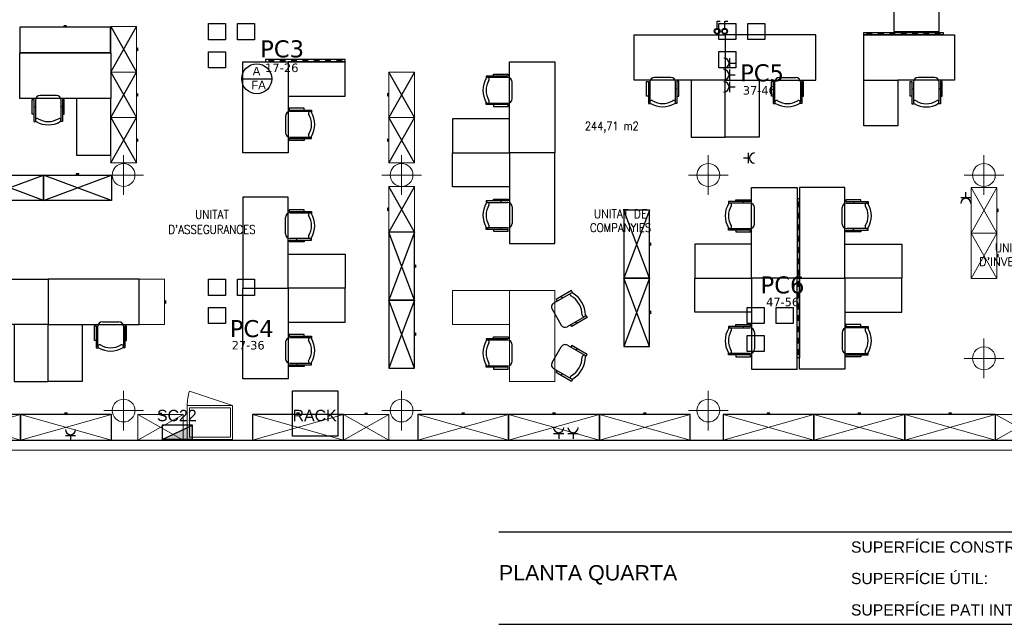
# Model space of a CAD drawing. Header units: metres. Extents: x -1 to 438, y -6 to 39.
# Tile 3 of 6: x 404 to 421, y 10 to 21. Entities that reach past the tile are written whole.
import ezdxf

# ---------------------------------------------------------------- set-up
doc = ezdxf.new("R2010")
doc.units = ezdxf.units.M
doc.linetypes.add('CONTINUA', pattern=[0])
for name, color, linetype, lineweight in [('INS P4  ELECTRICITAT ACTUAL', 7, 'CONTINUA', 25), ('INS P4  TELECOMUNICACIONS ACTUAL', 7, 'CONTINUA', 25), ('P4 MOBLES ACTUAL', 7, 'CONTINUA', 25), ('P4 MURS ACTUAL', 7, 'CONTINUA', 25), ('P4TEXT ACTUAL', 7, 'CONTINUA', 25)]:
    doc.layers.add(name, color=color, linetype=linetype, lineweight=lineweight)
doc.styles.add('ARIAL', font='arial.ttf')
doc.styles.add('Century Gothic', font='txt')
doc.styles.add('SIMPLEX', font='simplex_.ttf')
doc.styles.add('VERDANA', font='verdana.ttf')

msp = doc.modelspace()

# ---------------------------------------------------------------- hatches: boundary and pattern name
at = {"layer": 'INS P4  ELECTRICITAT ACTUAL', "transparency": 33554687}
msp.add_hatch(color=100, dxfattribs=at).paths.add_polyline_path([(407.052, 13.389), (406.517, 13.139), (407.052, 13.139)])
at = {"layer": 'INS P4  TELECOMUNICACIONS ACTUAL', "transparency": 33554687}
msp.add_hatch(color=2, dxfattribs=at).paths.add_polyline_path([(407.052, 13.389), (406.517, 13.139), (407.052, 13.139)])

# ---------------------------------------------------------------- linework, layer by layer
at = {"layer": 'INS P4  ELECTRICITAT ACTUAL', "color": 180, "transparency": 33554687}
for p, q in [((416.517, 19.679), (416.517, 19.859)), ((416.517, 19.769), (416.607, 19.769)), ((416.517, 19.476), (416.517, 19.656)), ((416.517, 19.566), (416.607, 19.566)), ((416.517, 19.261), (416.517, 19.441)), ((416.517, 19.351), (416.607, 19.351)), ((416.847, 18.097), (416.757, 18.097)), ((416.847, 18.007), (416.847, 18.187)), ((420.583, 17.405), (420.763, 17.405)), ((420.673, 17.405), (420.673, 17.495)), ((406.517, 13.139), (407.052, 13.389)), ((407.052, 13.389), (406.517, 13.389)), ((406.517, 13.389), (406.517, 13.139)), ((407.052, 13.139), (407.052, 13.389)), ((404.812, 13.208), (404.992, 13.208)), ((404.902, 13.208), (404.902, 13.118)), ((413.411, 13.243), (413.591, 13.243)), ((413.501, 13.243), (413.501, 13.153)), ((413.664, 13.243), (413.844, 13.243)), ((413.754, 13.243), (413.754, 13.153)), ((407.052, 13.139), (406.517, 13.139))]:
    msp.add_line(p, q, dxfattribs=at)
for points in [[(416.293, 20.372), (416.293, 20.507), (416.347, 20.507)], [(416.425, 20.372), (416.425, 20.507), (416.479, 20.507)]]:
    msp.add_lwpolyline(points, dxfattribs=at)
for centre, radius in [((416.293, 20.332), 0.0501), ((416.293, 20.332), 0.0397), ((416.425, 20.332), 0.0501), ((416.425, 20.332), 0.0397)]:
    msp.add_circle(centre, radius, dxfattribs=at)
for centre, radius, start, end in [((416.293, 20.332), 0.045, 0, 180), ((416.293, 20.332), 0.045, 180, 0), ((416.425, 20.332), 0.045, 0, 180), ((416.425, 20.332), 0.045, 180, 0), ((416.412, 19.769), 0.09, 270, 90), ((416.412, 19.566), 0.09, 270, 90), ((416.412, 19.351), 0.09, 270, 90), ((416.953, 18.097), 0.09, 90, 270), ((420.673, 17.299), 0.09, 0, 180), ((404.902, 13.313), 0.09, 180, 0), ((413.501, 13.349), 0.09, 180, 0), ((413.754, 13.349), 0.09, 180, 0)]:
    msp.add_arc(centre, radius, start, end, dxfattribs=at)
at = {"layer": 'INS P4  TELECOMUNICACIONS ACTUAL', "transparency": 33554687}
for p, q in [((406.517, 13.139), (407.052, 13.389)), ((407.052, 13.389), (406.517, 13.389)), ((406.517, 13.389), (406.517, 13.139)), ((407.052, 13.139), (407.052, 13.389)), ((407.052, 13.139), (406.517, 13.139))]:
    msp.add_line(p, q, dxfattribs=at)
at = {"layer": 'INS P4  TELECOMUNICACIONS ACTUAL', "color": 180, "transparency": 33554687}
for points in [[(416.325, 20.468), (416.624, 20.468), (416.624, 20.184), (416.325, 20.184), (416.325, 20.468)], [(416.835, 20.468), (417.135, 20.468), (417.135, 20.184), (416.835, 20.184), (416.835, 20.468)], [(407.335, 20.467), (407.634, 20.467), (407.634, 20.182), (407.335, 20.182), (407.335, 20.467)], [(407.845, 20.467), (408.145, 20.467), (408.145, 20.182), (407.845, 20.182), (407.845, 20.467)], [(407.335, 19.971), (407.634, 19.971), (407.634, 19.686), (407.335, 19.686), (407.335, 19.971)], [(416.325, 19.973), (416.624, 19.973), (416.624, 19.688), (416.325, 19.688), (416.325, 19.973)], [(407.335, 15.961), (407.634, 15.961), (407.634, 15.677), (407.335, 15.677), (407.335, 15.961)], [(407.845, 15.961), (408.145, 15.961), (408.145, 15.677), (407.845, 15.677), (407.845, 15.961)], [(407.335, 15.466), (407.634, 15.466), (407.634, 15.181), (407.335, 15.181), (407.335, 15.466)], [(416.82, 15.467), (417.12, 15.467), (417.12, 15.183), (416.82, 15.183), (416.82, 15.467)], [(417.331, 15.467), (417.631, 15.467), (417.631, 15.183), (417.331, 15.183), (417.331, 15.467)], [(416.82, 14.972), (417.12, 14.972), (417.12, 14.687), (416.82, 14.687), (416.82, 14.972)]]:
    msp.add_lwpolyline(points, close=True, dxfattribs=at)
at = {"layer": 'INS P4  TELECOMUNICACIONS ACTUAL', "transparency": 33554687}
msp.add_lwpolyline([(408.809, 13.995), (409.609, 13.995), (409.609, 13.195), (408.809, 13.195), (408.809, 13.995)], close=True, dxfattribs=at)
at = {"layer": 'P4 MOBLES ACTUAL', "transparency": 33554687}
for p, q in [((405.612, 20.413), (406.062, 19.613)), ((405.613, 19.613), (406.062, 20.413)), ((405.612, 19.613), (406.062, 18.813)), ((405.613, 18.813), (406.062, 19.613)), ((410.959, 19.614), (410.509, 18.814)), ((410.959, 18.814), (410.509, 19.614)), ((405.612, 18.813), (406.062, 18.013)), ((405.613, 18.013), (406.062, 18.813)), ((410.959, 18.814), (410.509, 18.014)), ((410.959, 18.014), (410.509, 18.814)), ((404.424, 17.349), (403.224, 17.799)), ((403.224, 17.349), (404.424, 17.799)), ((405.624, 17.349), (404.424, 17.799)), ((404.424, 17.349), (405.624, 17.799)), ((410.959, 17.594), (410.509, 16.794)), ((410.959, 16.794), (410.509, 17.594)), ((415.1, 17.18), (414.65, 15.98)), ((415.1, 15.98), (414.65, 17.18)), ((410.959, 16.794), (410.509, 15.594)), ((410.959, 15.594), (410.509, 16.794)), ((415.1, 15.98), (414.65, 14.78)), ((415.1, 14.78), (414.65, 15.98)), ((410.959, 15.594), (410.509, 14.394)), ((410.959, 14.394), (410.509, 15.594))]:
    msp.add_line(p, q, dxfattribs=at)
at = {"layer": 'P4 MOBLES ACTUAL', "color": 180, "transparency": 33554687}
for p, q in [((418.926, 20.289), (419.026, 20.289)), ((419.126, 20.289), (419.226, 20.289)), ((419.326, 20.289), (419.426, 20.289)), ((419.526, 20.289), (419.626, 20.289)), ((419.726, 20.289), (419.826, 20.289)), ((419.926, 20.289), (420.026, 20.289)), ((420.126, 20.289), (420.226, 20.289)), ((408.488, 19.813), (408.388, 19.813)), ((408.688, 19.813), (408.588, 19.813)), ((408.888, 19.813), (408.788, 19.813)), ((409.088, 19.813), (408.988, 19.813)), ((409.288, 19.813), (409.188, 19.813)), ((409.488, 19.813), (409.388, 19.813)), ((409.688, 19.813), (409.588, 19.813)), ((412.602, 19.516), (412.248, 19.516)), ((412.482, 19.543), (412.482, 19.516)), ((412.682, 19.146), (412.682, 19.436)), ((415.108, 19.438), (415.108, 19.084)), ((415.478, 19.518), (415.188, 19.518)), ((415.558, 19.084), (415.558, 19.438)), ((417.308, 19.084), (417.308, 19.438)), ((417.388, 19.518), (417.678, 19.518)), ((417.758, 19.438), (417.758, 19.084)), ((418.876, 19.468), (419.476, 19.468)), ((419.751, 19.435), (419.751, 19.081)), ((420.121, 19.515), (419.831, 19.515)), ((420.201, 19.081), (420.201, 19.435)), ((415.081, 19.318), (415.108, 19.318)), ((415.585, 19.318), (415.558, 19.318)), ((417.281, 19.318), (417.308, 19.318)), ((417.785, 19.318), (417.758, 19.318)), ((419.724, 19.315), (419.751, 19.315)), ((420.228, 19.315), (420.201, 19.315)), ((404.284, 19.119), (404.284, 18.766)), ((404.654, 19.199), (404.364, 19.199)), ((404.734, 18.766), (404.734, 19.119)), ((404.257, 18.999), (404.284, 18.999)), ((404.761, 18.999), (404.734, 18.999)), ((409.121, 18.916), (408.768, 18.916)), ((408.888, 18.943), (408.888, 18.916)), ((412.248, 19.066), (412.602, 19.066)), ((412.482, 19.04), (412.482, 19.066)), ((408.688, 18.836), (408.688, 18.546)), ((408.768, 18.466), (409.121, 18.466)), ((408.888, 18.44), (408.888, 18.466)), ((412.248, 17.316), (412.602, 17.316)), ((412.482, 17.343), (412.482, 17.316)), ((412.682, 17.236), (412.682, 16.946)), ((416.87, 17.305), (416.517, 17.305)), ((416.75, 17.332), (416.75, 17.305)), ((416.95, 16.935), (416.95, 17.225)), ((417.722, 17.23), (417.722, 17.33)), ((418.493, 16.935), (418.493, 17.225)), ((418.573, 17.305), (418.926, 17.305)), ((418.693, 17.332), (418.693, 17.305)), ((408.688, 16.761), (408.688, 17.051)), ((408.768, 17.131), (409.121, 17.131)), ((408.888, 17.158), (408.888, 17.131)), ((417.722, 17.03), (417.722, 17.13)), ((412.602, 16.866), (412.248, 16.866)), ((412.482, 16.84), (412.482, 16.866)), ((416.517, 16.855), (416.87, 16.855)), ((416.75, 16.828), (416.75, 16.855)), ((417.722, 16.83), (417.722, 16.93)), ((418.926, 16.855), (418.573, 16.855)), ((418.693, 16.828), (418.693, 16.855)), ((409.121, 16.681), (408.768, 16.681)), ((408.888, 16.654), (408.888, 16.681)), ((417.722, 16.63), (417.722, 16.73)), ((417.722, 16.43), (417.722, 16.53)), ((417.722, 16.23), (417.722, 16.33)), ((417.722, 16.03), (417.722, 16.13)), ((417.722, 15.93), (417.722, 15.83)), ((413.72, 15.719), (413.414, 15.543)), ((413.544, 15.658), (413.561, 15.628)), ((417.722, 15.73), (417.722, 15.63)), ((417.722, 15.53), (417.722, 15.43)), ((413.384, 15.433), (413.544, 15.156)), ((413.654, 15.127), (413.96, 15.304)), ((417.722, 15.33), (417.722, 15.23)), ((405.383, 14.78), (405.383, 15.133)), ((405.463, 15.213), (405.753, 15.213)), ((405.833, 15.133), (405.833, 14.78)), ((413.729, 15.136), (413.717, 15.158)), ((413.819, 15.182), (413.801, 15.212)), ((416.517, 15.105), (416.87, 15.105)), ((416.75, 15.132), (416.75, 15.105)), ((417.722, 15.13), (417.722, 15.03)), ((418.926, 15.105), (418.573, 15.105)), ((418.693, 15.132), (418.693, 15.105)), ((405.356, 15.013), (405.383, 15.013)), ((405.86, 15.013), (405.833, 15.013)), ((409.121, 14.931), (408.768, 14.931)), ((408.888, 14.958), (408.888, 14.931)), ((416.95, 15.025), (416.95, 14.735)), ((417.722, 14.93), (417.722, 14.83)), ((418.493, 15.025), (418.493, 14.735)), ((408.688, 14.851), (408.688, 14.561)), ((412.602, 14.888), (412.248, 14.888)), ((412.482, 14.915), (412.482, 14.888)), ((412.682, 14.518), (412.682, 14.808)), ((413.384, 14.493), (413.544, 14.77)), ((413.654, 14.799), (413.96, 14.622)), ((413.729, 14.79), (413.717, 14.768)), ((413.819, 14.744), (413.801, 14.714)), ((416.87, 14.655), (416.517, 14.655)), ((416.75, 14.628), (416.75, 14.655)), ((417.722, 14.73), (417.722, 14.63)), ((418.573, 14.655), (418.926, 14.655)), ((418.693, 14.628), (418.693, 14.655)), ((408.768, 14.481), (409.121, 14.481)), ((408.888, 14.454), (408.888, 14.481)), ((412.248, 14.438), (412.602, 14.438)), ((412.482, 14.411), (412.482, 14.438)), ((413.72, 14.207), (413.414, 14.383)), ((413.544, 14.268), (413.561, 14.298))]:
    msp.add_line(p, q, dxfattribs=at)
at = {"layer": 'P4 MOBLES ACTUAL', "lineweight": 13, "transparency": 33554687}
for p, q in [((420.767, 17.577), (421.217, 16.777)), ((420.767, 16.777), (421.217, 17.577)), ((421.217, 16.777), (420.767, 15.977)), ((421.217, 15.977), (420.767, 16.777)), ((407.757, 13.739), (406.997, 13.99)), ((404.021, 13.58), (402.421, 13.13)), ((402.421, 13.58), (404.021, 13.13)), ((405.621, 13.58), (404.021, 13.13)), ((404.021, 13.58), (405.621, 13.13)), ((406.885, 13.13), (406.085, 13.58)), ((406.085, 13.13), (406.885, 13.58)), ((409.71, 13.58), (408.11, 13.13)), ((408.11, 13.58), (409.71, 13.13)), ((410.51, 13.13), (409.71, 13.58)), ((409.71, 13.13), (410.51, 13.58)), ((412.619, 13.58), (411.019, 13.13)), ((411.019, 13.58), (412.619, 13.13)), ((414.219, 13.58), (412.619, 13.13)), ((412.619, 13.58), (414.219, 13.13)), ((415.819, 13.58), (414.219, 13.13)), ((414.219, 13.58), (415.819, 13.13)), ((417.996, 13.58), (416.396, 13.13)), ((416.396, 13.58), (417.996, 13.13)), ((419.596, 13.58), (417.996, 13.13)), ((417.996, 13.58), (419.596, 13.13)), ((421.196, 13.58), (419.596, 13.13)), ((419.596, 13.58), (421.196, 13.13)), ((421.196, 13.13), (421.996, 13.58)), ((421.996, 13.13), (421.196, 13.58))]:
    msp.add_line(p, q, dxfattribs=at)
at = {"layer": 'P4 MOBLES ACTUAL', "color": 180, "lineweight": 13, "transparency": 33554687}
msp.add_line((412.632, 15.763), (412.632, 15.163), dxfattribs=at)
at = {"layer": 'P4 MOBLES ACTUAL', "transparency": 33554687}
msp.add_lwpolyline([(419.406, 20.327), (420.206, 20.327), (420.206, 20.827), (419.406, 20.827), (419.406, 20.327)], close=True, dxfattribs=at)
at = {"layer": 'P4 MOBLES ACTUAL', "color": 180, "transparency": 33554687}
for points in [[(405.608, 20.405), (404.008, 20.405), (404.008, 19.955), (405.608, 19.955), (405.608, 20.405)], [(404.808, 20.405), (404.833, 20.43), (404.783, 20.43), (404.808, 20.405)], [(418.876, 20.311), (420.276, 20.311), (420.276, 20.268), (418.876, 20.268), (418.876, 20.311)], [(416.433, 19.468), (414.833, 19.468), (414.833, 20.268), (416.433, 20.268), (416.433, 19.468)], [(416.433, 19.468), (418.033, 19.468), (418.033, 20.268), (416.433, 20.268), (416.433, 19.468)], [(418.876, 20.268), (420.476, 20.268), (420.476, 19.468), (419.476, 19.468), (419.476, 18.668), (418.876, 18.668), (418.876, 20.268)], [(405.609, 19.149), (404.009, 19.149), (404.009, 19.949), (405.609, 19.949), (405.609, 19.149)], [(408.738, 19.791), (408.738, 18.191), (407.938, 18.191), (407.938, 19.791), (408.738, 19.791)], [(409.738, 19.834), (408.338, 19.834), (408.338, 19.791), (409.738, 19.791), (409.738, 19.834)], [(409.738, 19.191), (409.738, 19.791), (408.738, 19.791), (408.738, 19.191), (409.738, 19.191)], [(412.632, 18.191), (412.632, 19.791), (413.432, 19.791), (413.432, 18.191), (412.632, 18.191)], [(415.833, 18.468), (416.433, 18.468), (416.433, 19.468), (415.833, 19.468), (415.833, 18.468)], [(417.033, 18.468), (416.433, 18.468), (416.433, 19.468), (417.033, 19.468), (417.033, 18.468)], [(405.009, 18.149), (405.609, 18.149), (405.609, 19.149), (405.009, 19.149), (405.009, 18.149)], [(411.632, 18.791), (411.632, 18.191), (412.632, 18.191), (412.632, 18.791), (411.632, 18.791)], [(411.632, 17.591), (411.632, 18.191), (412.632, 18.191), (412.632, 17.591), (411.632, 17.591)], [(412.632, 18.191), (412.632, 16.591), (413.432, 16.591), (413.432, 18.191), (412.632, 18.191)], [(403.224, 17.799), (404.424, 17.799), (404.424, 17.349), (403.224, 17.349), (403.224, 17.799)], [(404.424, 17.799), (405.624, 17.799), (405.624, 17.349), (404.424, 17.349), (404.424, 17.799)], [(405.024, 17.799), (404.999, 17.824), (405.049, 17.824), (405.024, 17.799)], [(416.9, 15.98), (416.9, 17.58), (417.7, 17.58), (417.7, 15.98), (416.9, 15.98)], [(418.543, 15.98), (418.543, 17.58), (417.743, 17.58), (417.743, 15.98), (418.543, 15.98)], [(408.738, 15.806), (408.738, 17.406), (407.938, 17.406), (407.938, 15.806), (408.738, 15.806)], [(417.743, 15.98), (417.743, 17.38), (417.7, 17.38), (417.7, 15.98), (417.743, 15.98)], [(415.1, 15.98), (415.1, 17.18), (414.65, 17.18), (414.65, 15.98), (415.1, 15.98)], [(410.959, 15.594), (410.959, 16.794), (410.509, 16.794), (410.509, 15.594), (410.959, 15.594)], [(415.1, 16.58), (415.125, 16.555), (415.125, 16.605), (415.1, 16.58)], [(415.9, 16.58), (415.9, 15.98), (416.9, 15.98), (416.9, 16.58), (415.9, 16.58)], [(419.543, 16.58), (419.543, 15.98), (418.543, 15.98), (418.543, 16.58), (419.543, 16.58)], [(409.738, 16.406), (409.738, 15.806), (408.738, 15.806), (408.738, 16.406), (409.738, 16.406)], [(410.959, 16.194), (410.984, 16.169), (410.984, 16.219), (410.959, 16.194)], [(404.508, 15.163), (402.908, 15.163), (402.908, 15.963), (404.508, 15.963), (404.508, 15.163)], [(404.508, 15.163), (406.108, 15.163), (406.108, 15.963), (404.508, 15.963), (404.508, 15.163)], [(415.1, 14.78), (415.1, 15.98), (414.65, 15.98), (414.65, 14.78), (415.1, 14.78)], [(415.9, 15.38), (415.9, 15.98), (416.9, 15.98), (416.9, 15.38), (415.9, 15.38)], [(416.9, 15.98), (416.9, 14.38), (417.7, 14.38), (417.7, 15.98), (416.9, 15.98)], [(417.743, 15.98), (417.743, 14.58), (417.7, 14.58), (417.7, 15.98), (417.743, 15.98)], [(418.543, 15.98), (418.543, 14.38), (417.743, 14.38), (417.743, 15.98), (418.543, 15.98)], [(419.543, 15.38), (419.543, 15.98), (418.543, 15.98), (418.543, 15.38), (419.543, 15.38)], [(408.738, 15.806), (408.738, 14.206), (407.938, 14.206), (407.938, 15.806), (408.738, 15.806)], [(409.738, 15.206), (409.738, 15.806), (408.738, 15.806), (408.738, 15.206), (409.738, 15.206)], [(410.959, 14.394), (410.959, 15.594), (410.509, 15.594), (410.509, 14.394), (410.959, 14.394)], [(415.1, 15.38), (415.125, 15.355), (415.125, 15.405), (415.1, 15.38)], [(403.908, 14.163), (404.508, 14.163), (404.508, 15.163), (403.908, 15.163), (403.908, 14.163)], [(405.108, 14.163), (404.508, 14.163), (404.508, 15.163), (405.108, 15.163), (405.108, 14.163)], [(410.959, 14.994), (410.984, 14.969), (410.984, 15.019), (410.959, 14.994)], [(404.021, 13.58), (402.421, 13.58), (402.421, 13.13), (404.021, 13.13), (404.021, 13.58)], [(405.621, 13.58), (404.021, 13.58), (404.021, 13.13), (405.621, 13.13), (405.621, 13.58)], [(404.821, 13.58), (404.846, 13.605), (404.796, 13.605), (404.821, 13.58)], [(409.71, 13.58), (408.11, 13.58), (408.11, 13.13), (409.71, 13.13), (409.71, 13.58)], [(408.91, 13.58), (408.935, 13.605), (408.885, 13.605), (408.91, 13.58)], [(412.619, 13.58), (411.019, 13.58), (411.019, 13.13), (412.619, 13.13), (412.619, 13.58)], [(411.819, 13.58), (411.844, 13.605), (411.794, 13.605), (411.819, 13.58)], [(414.219, 13.58), (412.619, 13.58), (412.619, 13.13), (414.219, 13.13), (414.219, 13.58)], [(413.419, 13.58), (413.444, 13.605), (413.394, 13.605), (413.419, 13.58)], [(415.819, 13.58), (414.219, 13.58), (414.219, 13.13), (415.819, 13.13), (415.819, 13.58)], [(415.019, 13.58), (415.044, 13.605), (414.994, 13.605), (415.019, 13.58)], [(417.996, 13.58), (416.396, 13.58), (416.396, 13.13), (417.996, 13.13), (417.996, 13.58)], [(417.196, 13.58), (417.221, 13.605), (417.171, 13.605), (417.196, 13.58)], [(419.596, 13.58), (417.996, 13.58), (417.996, 13.13), (419.596, 13.13), (419.596, 13.58)], [(418.796, 13.58), (418.821, 13.605), (418.771, 13.605), (418.796, 13.58)], [(421.196, 13.58), (419.596, 13.58), (419.596, 13.13), (421.196, 13.13), (421.196, 13.58)], [(420.396, 13.58), (420.421, 13.605), (420.371, 13.605), (420.396, 13.58)]]:
    msp.add_lwpolyline(points, close=True, dxfattribs=at)
at = {"layer": 'P4 MOBLES ACTUAL', "color": 180, "lineweight": 13, "transparency": 33554687}
for points in [[(406.062, 19.613), (406.062, 20.413), (405.612, 20.413), (405.612, 19.613), (406.062, 19.613)], [(406.062, 20.013), (406.087, 19.988), (406.087, 20.038), (406.062, 20.013)], [(406.062, 18.813), (406.062, 19.613), (405.612, 19.613), (405.612, 18.813), (406.062, 18.813)], [(410.509, 18.814), (410.509, 19.614), (410.959, 19.614), (410.959, 18.814), (410.509, 18.814)], [(406.062, 19.213), (406.087, 19.188), (406.087, 19.238), (406.062, 19.213)], [(410.509, 19.214), (410.484, 19.189), (410.484, 19.239), (410.509, 19.214)], [(406.062, 18.013), (406.062, 18.813), (405.612, 18.813), (405.612, 18.013), (406.062, 18.013)], [(410.509, 18.014), (410.509, 18.814), (410.959, 18.814), (410.959, 18.014), (410.509, 18.014)], [(406.062, 18.413), (406.087, 18.388), (406.087, 18.438), (406.062, 18.413)], [(410.509, 18.414), (410.484, 18.389), (410.484, 18.439), (410.509, 18.414)], [(410.509, 16.794), (410.509, 17.594), (410.959, 17.594), (410.959, 16.794), (410.509, 16.794)], [(421.217, 16.777), (421.217, 17.577), (420.767, 17.577), (420.767, 16.777), (421.217, 16.777)], [(410.509, 17.194), (410.484, 17.169), (410.484, 17.219), (410.509, 17.194)], [(421.217, 17.177), (421.242, 17.152), (421.242, 17.202), (421.217, 17.177)], [(421.217, 15.977), (421.217, 16.777), (420.767, 16.777), (420.767, 15.977), (421.217, 15.977)], [(421.217, 16.377), (421.242, 16.352), (421.242, 16.402), (421.217, 16.377)], [(406.558, 15.163), (406.558, 15.963), (406.108, 15.963), (406.108, 15.163), (406.558, 15.163)], [(413.432, 15.763), (413.432, 14.163), (412.632, 14.163), (412.632, 15.163), (411.632, 15.163), (411.632, 15.763), (413.432, 15.763)], [(406.558, 15.563), (406.583, 15.538), (406.583, 15.588), (406.558, 15.563)], [(406.885, 13.58), (406.085, 13.58), (406.085, 13.13), (406.885, 13.13), (406.885, 13.58)], [(406.485, 13.58), (406.51, 13.605), (406.46, 13.605), (406.485, 13.58)], [(410.51, 13.58), (409.71, 13.58), (409.71, 13.13), (410.51, 13.13), (410.51, 13.58)], [(410.11, 13.58), (410.135, 13.605), (410.085, 13.605), (410.11, 13.58)], [(421.996, 13.58), (421.196, 13.58), (421.196, 13.13), (421.996, 13.13), (421.996, 13.58)]]:
    msp.add_lwpolyline(points, close=True, dxfattribs=at)
at = {"layer": 'P4 MOBLES ACTUAL', "color": 180, "transparency": 33554687}
for points in [[(412.353, 19.543), (412.353, 19.574), (412.613, 19.574), (412.613, 19.543), (412.223, 19.543), (412.223, 19.503)], [(415.081, 19.189), (415.05, 19.189), (415.05, 19.449), (415.081, 19.449), (415.081, 19.059), (415.121, 19.059)], [(415.585, 19.189), (415.615, 19.189), (415.615, 19.449), (415.585, 19.449), (415.585, 19.059), (415.545, 19.059)], [(417.281, 19.189), (417.25, 19.189), (417.25, 19.449), (417.281, 19.449), (417.281, 19.059), (417.321, 19.059)], [(417.785, 19.189), (417.815, 19.189), (417.815, 19.449), (417.785, 19.449), (417.785, 19.059), (417.745, 19.059)], [(419.724, 19.186), (419.693, 19.186), (419.693, 19.446), (419.724, 19.446), (419.724, 19.056), (419.764, 19.056)], [(420.228, 19.186), (420.258, 19.186), (420.258, 19.446), (420.228, 19.446), (420.228, 19.056), (420.188, 19.056)], [(404.257, 18.871), (404.227, 18.871), (404.227, 19.131), (404.257, 19.131), (404.257, 18.741), (404.297, 18.741)], [(404.761, 18.871), (404.792, 18.871), (404.792, 19.131), (404.761, 19.131), (404.761, 18.741), (404.721, 18.741)], [(412.353, 19.04), (412.353, 19.009), (412.613, 19.009), (412.613, 19.04), (412.223, 19.04), (412.223, 19.08)], [(409.016, 18.943), (409.016, 18.974), (408.756, 18.974), (408.756, 18.943), (409.146, 18.943), (409.146, 18.903)], [(409.016, 18.44), (409.016, 18.409), (408.756, 18.409), (408.756, 18.44), (409.146, 18.44), (409.146, 18.48)], [(412.353, 17.343), (412.353, 17.374), (412.613, 17.374), (412.613, 17.343), (412.223, 17.343), (412.223, 17.303)], [(416.621, 17.332), (416.621, 17.363), (416.881, 17.363), (416.881, 17.332), (416.491, 17.332), (416.491, 17.292)], [(418.822, 17.332), (418.822, 17.363), (418.562, 17.363), (418.562, 17.332), (418.952, 17.332), (418.952, 17.292)], [(409.016, 17.158), (409.016, 17.188), (408.756, 17.188), (408.756, 17.158), (409.146, 17.158), (409.146, 17.118)], [(412.353, 16.84), (412.353, 16.809), (412.613, 16.809), (412.613, 16.84), (412.223, 16.84), (412.223, 16.88)], [(416.621, 16.828), (416.621, 16.798), (416.881, 16.798), (416.881, 16.828), (416.491, 16.828), (416.491, 16.869)], [(418.822, 16.828), (418.822, 16.798), (418.562, 16.798), (418.562, 16.828), (418.952, 16.828), (418.952, 16.869)], [(409.016, 16.654), (409.016, 16.624), (408.756, 16.624), (408.756, 16.654), (409.146, 16.654), (409.146, 16.694)], [(413.751, 15.719), (413.725, 15.763), (413.544, 15.658), (413.457, 15.608), (413.474, 15.578)], [(413.975, 15.33), (414, 15.287), (413.819, 15.182), (413.732, 15.132), (413.714, 15.162)], [(405.356, 14.884), (405.325, 14.884), (405.325, 15.144), (405.356, 15.144), (405.356, 14.754), (405.396, 14.754)], [(405.86, 14.884), (405.89, 14.884), (405.89, 15.144), (405.86, 15.144), (405.86, 14.754), (405.82, 14.754)], [(416.621, 15.132), (416.621, 15.163), (416.881, 15.163), (416.881, 15.132), (416.491, 15.132), (416.491, 15.092)], [(418.822, 15.132), (418.822, 15.163), (418.562, 15.163), (418.562, 15.132), (418.952, 15.132), (418.952, 15.092)], [(409.016, 14.958), (409.016, 14.988), (408.756, 14.988), (408.756, 14.958), (409.146, 14.958), (409.146, 14.918)], [(412.353, 14.915), (412.353, 14.945), (412.613, 14.945), (412.613, 14.915), (412.223, 14.915), (412.223, 14.875)], [(413.975, 14.596), (414, 14.639), (413.819, 14.744), (413.732, 14.794), (413.714, 14.764)], [(416.621, 14.628), (416.621, 14.598), (416.881, 14.598), (416.881, 14.628), (416.491, 14.628), (416.491, 14.669)], [(418.822, 14.628), (418.822, 14.598), (418.562, 14.598), (418.562, 14.628), (418.952, 14.628), (418.952, 14.669)], [(409.016, 14.454), (409.016, 14.424), (408.756, 14.424), (408.756, 14.454), (409.146, 14.454), (409.146, 14.494)], [(412.353, 14.411), (412.353, 14.381), (412.613, 14.381), (412.613, 14.411), (412.223, 14.411), (412.223, 14.451)], [(413.751, 14.207), (413.725, 14.163), (413.544, 14.268), (413.457, 14.318), (413.474, 14.348)]]:
    msp.add_lwpolyline(points, dxfattribs=at)
at = {"layer": 'P4 MOBLES ACTUAL', "lineweight": 13, "transparency": 33554687}
for points in [[(406.957, 13.139), (407.757, 13.139), (407.757, 13.739), (406.957, 13.739), (406.957, 13.139)], [(406.997, 13.179), (407.717, 13.179), (407.717, 13.699), (406.997, 13.699), (406.997, 13.179)]]:
    msp.add_lwpolyline(points, close=True, dxfattribs=at)
at = {"layer": 'P4 MOBLES ACTUAL', "color": 180, "transparency": 33554687}
for centre, radius, start, end in [((412.584, 19.291), 0.418, 149.5867, 210.4133), ((412.562, 19.291), 0.34, 148.2704, 211.7296), ((412.248, 19.486), 0.03, 327.334, 146.1712), ((412.602, 19.436), 0.08, 0, 90), ((415.188, 19.438), 0.08, 90, 180), ((415.478, 19.438), 0.08, 0, 90), ((417.388, 19.438), 0.08, 90, 180), ((417.678, 19.438), 0.08, 0, 90), ((419.831, 19.435), 0.08, 90, 180), ((420.121, 19.435), 0.08, 0, 90), ((404.364, 19.119), 0.08, 90, 180), ((404.654, 19.119), 0.08, 0, 90), ((412.248, 19.096), 0.03, 213.8288, 32.666), ((412.602, 19.146), 0.08, 270, 0), ((415.138, 19.084), 0.03, 57.334, 236.1712), ((415.333, 19.398), 0.34, 238.2704, 301.7296), ((415.528, 19.084), 0.03, 303.8288, 122.666), ((417.338, 19.084), 0.03, 57.334, 236.1712), ((417.533, 19.398), 0.34, 238.2704, 301.7296), ((417.728, 19.084), 0.03, 303.8288, 122.666), ((419.781, 19.081), 0.03, 57.334, 236.1712), ((419.976, 19.395), 0.34, 238.2704, 301.7296), ((420.171, 19.081), 0.03, 303.8288, 122.666), ((408.768, 18.836), 0.08, 90, 180), ((409.122, 18.886), 0.03, 33.8288, 212.666), ((415.333, 19.42), 0.418, 239.5867, 300.4133), ((417.533, 19.42), 0.418, 239.5867, 300.4133), ((419.976, 19.417), 0.418, 239.5867, 300.4133), ((404.314, 18.766), 0.03, 57.334, 236.1712), ((404.509, 19.101), 0.418, 239.5867, 300.4133), ((404.509, 19.08), 0.34, 238.2704, 301.7296), ((404.704, 18.766), 0.03, 303.8288, 122.666), ((408.807, 18.691), 0.34, 328.2704, 31.7296), ((408.786, 18.691), 0.418, 329.5867, 30.4133), ((408.768, 18.546), 0.08, 180, 270), ((409.122, 18.496), 0.03, 147.334, 326.1712), ((412.584, 17.091), 0.418, 149.5867, 210.4133), ((412.562, 17.091), 0.34, 148.2704, 211.7296), ((412.248, 17.286), 0.03, 327.334, 146.1712), ((412.602, 17.236), 0.08, 0, 90), ((416.852, 17.08), 0.418, 149.5867, 210.4133), ((416.516, 17.275), 0.03, 327.334, 146.1712), ((416.831, 17.08), 0.34, 148.2704, 211.7296), ((416.87, 17.225), 0.08, 0, 90), ((418.573, 17.225), 0.08, 90, 180), ((418.927, 17.275), 0.03, 33.8288, 212.666), ((418.612, 17.08), 0.34, 328.2704, 31.7296), ((418.591, 17.08), 0.418, 329.5867, 30.4133), ((408.768, 17.051), 0.08, 90, 180), ((409.122, 17.101), 0.03, 33.8288, 212.666), ((408.807, 16.906), 0.34, 328.2704, 31.7296), ((408.786, 16.906), 0.418, 329.5867, 30.4133), ((412.248, 16.896), 0.03, 213.8288, 32.666), ((412.602, 16.946), 0.08, 270, 0), ((416.516, 16.885), 0.03, 213.8288, 32.666), ((416.87, 16.935), 0.08, 270, 0), ((418.573, 16.935), 0.08, 180, 270), ((418.927, 16.885), 0.03, 147.334, 326.1712), ((408.768, 16.761), 0.08, 180, 270), ((409.122, 16.711), 0.03, 147.334, 326.1712), ((413.735, 15.694), 0.03, 58.8525, 242.666), ((413.52, 15.327), 0.395, 0.6158, 59.3842), ((413.499, 15.315), 0.476, 1.8933, 58.1067), ((413.454, 15.473), 0.08, 120, 210), ((413.945, 15.33), 0.03, 177.334, 1.1475), ((405.463, 15.133), 0.08, 90, 180), ((405.753, 15.133), 0.08, 0, 90), ((413.614, 15.196), 0.08, 210, 300), ((416.852, 14.88), 0.418, 149.5867, 210.4133), ((416.516, 15.075), 0.03, 327.334, 146.1712), ((416.87, 15.025), 0.08, 0, 90), ((418.573, 15.025), 0.08, 90, 180), ((418.927, 15.075), 0.03, 33.8288, 212.666), ((418.591, 14.88), 0.418, 329.5867, 30.4133), ((408.768, 14.851), 0.08, 90, 180), ((409.122, 14.901), 0.03, 33.8288, 212.666), ((408.786, 14.706), 0.418, 329.5867, 30.4133), ((416.831, 14.88), 0.34, 148.2704, 211.7296), ((418.612, 14.88), 0.34, 328.2704, 31.7296), ((405.413, 14.779), 0.03, 57.334, 236.1712), ((405.608, 15.115), 0.418, 239.5867, 300.4133), ((405.608, 15.094), 0.34, 238.2704, 301.7296), ((405.803, 14.779), 0.03, 303.8288, 122.666), ((408.807, 14.706), 0.34, 328.2704, 31.7296), ((412.584, 14.663), 0.418, 149.5867, 210.4133), ((412.562, 14.663), 0.34, 148.2704, 211.7296), ((412.248, 14.858), 0.03, 327.334, 146.1712), ((412.602, 14.808), 0.08, 0, 90), ((413.614, 14.73), 0.08, 60, 150), ((413.52, 14.599), 0.395, 300.6158, 359.3842), ((413.499, 14.611), 0.476, 301.8933, 358.1067), ((413.945, 14.596), 0.03, 358.8525, 182.666), ((416.516, 14.685), 0.03, 213.8288, 32.666), ((416.87, 14.735), 0.08, 270, 0), ((418.573, 14.735), 0.08, 180, 270), ((418.927, 14.685), 0.03, 147.334, 326.1712), ((408.768, 14.561), 0.08, 180, 270), ((409.122, 14.511), 0.03, 147.334, 326.1712), ((412.248, 14.468), 0.03, 213.8288, 32.666), ((412.602, 14.518), 0.08, 270, 0), ((413.454, 14.453), 0.08, 150, 240), ((413.735, 14.232), 0.03, 117.334, 301.1475)]:
    msp.add_arc(centre, radius, start, end, dxfattribs=at)
at = {"layer": 'P4 MOBLES ACTUAL', "lineweight": 13, "transparency": 33554687}
msp.add_arc((407.757, 13.739), 0.8, 161.7191, 180, dxfattribs=at)
at = {"layer": 'P4 MURS ACTUAL', "color": 7, "linetype": 'CONTINUA', "lineweight": 25, "transparency": 33554687}
msp.add_line((407.918, 19.495), (408.446, 19.495), dxfattribs=at)
at = {"layer": 'P4 MURS ACTUAL', "color": 180, "linetype": 'CONTINUA', "lineweight": 13, "transparency": 33554687}
for p, q in [((405.837, 17.449), (405.837, 18.149)), ((410.734, 17.449), (410.734, 18.149)), ((416.137, 17.449), (416.137, 18.149)), ((420.992, 17.449), (420.992, 18.149)), ((405.487, 17.799), (406.187, 17.799)), ((410.384, 17.799), (411.084, 17.799)), ((415.787, 17.799), (416.487, 17.799)), ((420.642, 17.799), (421.342, 17.799)), ((420.992, 14.219), (420.992, 14.919)), ((420.642, 14.569), (421.342, 14.569)), ((405.837, 13.299), (405.837, 13.999)), ((410.734, 13.299), (410.734, 13.999)), ((416.137, 13.299), (416.137, 13.999)), ((405.487, 13.649), (406.187, 13.649)), ((410.384, 13.649), (411.084, 13.649)), ((415.787, 13.649), (416.487, 13.649))]:
    msp.add_line(p, q, dxfattribs=at)
at = {"layer": 'P4 MURS ACTUAL', "transparency": 33554687}
msp.add_line((423.715, 13.119), (398.297, 13.119), dxfattribs=at)
at = {"layer": 'P4 MURS ACTUAL', "lineweight": 13, "transparency": 33554687}
msp.add_line((397.703, 12.949), (424.313, 12.949), dxfattribs=at)
at = {"layer": 'P4 MURS ACTUAL', "color": 180, "transparency": 33554687}
for p, q in [((412.447, 11.511), (424.317, 11.511)), ((412.447, 9.883), (424.317, 9.883))]:
    msp.add_line(p, q, dxfattribs=at)
at = {"layer": 'P4 MURS ACTUAL', "color": 7, "linetype": 'CONTINUA', "lineweight": 25, "transparency": 33554687}
msp.add_circle((408.182, 19.495), 0.264, dxfattribs=at)
at = {"layer": 'P4 MURS ACTUAL', "lineweight": 13, "transparency": 33554687}
for centre in [(405.837, 17.799), (410.734, 17.799), (416.137, 17.799), (420.992, 17.799), (420.992, 14.569), (405.837, 13.649), (410.734, 13.649), (416.137, 13.649)]:
    msp.add_circle(centre, 0.2, dxfattribs=at)

# ---------------------------------------------------------------- texts
at = {"layer": 'INS P4  ELECTRICITAT ACTUAL', "transparency": 33554687, "insert": (406.425, 13.459), "char_height": 0.2, "width": 0.80354, "attachment_point": 7, "style": 'ARIAL'}
msp.add_mtext('\\W1.00;SC22', dxfattribs=at)
at = {"layer": 'INS P4  TELECOMUNICACIONS ACTUAL', "color": 180, "transparency": 33554687, "attachment_point": 7, "style": 'VERDANA'}
for s, insert, char_height, width in [('\\W0.97;PC3', (408.242, 19.866), 0.3, 0.9452), ('\\W0.99;17-26', (408.326, 19.61), 0.15, 0.68667), ('\\W0.97;PC5', (416.697, 19.444), 0.3, 0.9452), ('\\W0.97;37-46', (416.745, 19.213), 0.15, 0.68519), ('\\W0.97;PC6', (417.057, 15.707), 0.3, 0.9452), ('\\W0.97;47-56', (417.156, 15.484), 0.15, 0.68519), ('\\W0.97;PC4', (407.707, 14.937), 0.3, 0.9452), ('\\W0.97;27-36', (407.741, 14.722), 0.15, 0.68519)]:
    msp.add_mtext(s, dxfattribs=dict(at, insert=insert, char_height=char_height, width=width))
at = {"layer": 'INS P4  TELECOMUNICACIONS ACTUAL', "transparency": 33554687, "char_height": 0.2, "attachment_point": 7, "style": 'ARIAL'}
for s, insert, width in [('\\W1.00;SC22', (406.425, 13.459), 0.80354), ('\\W1.00;RACK', (408.813, 13.459), 0.88009)]:
    msp.add_mtext(s, dxfattribs=dict(at, insert=insert, width=width))
at = {"layer": 'P4 MURS ACTUAL', "color": 7, "linetype": 'CONTINUA', "lineweight": 25, "transparency": 33554687, "char_height": 0.15, "attachment_point": 7, "style": 'Century Gothic'}
for s, insert, width in [('A', (408.111, 19.555), 0.23), ('FA', (408.085, 19.31), 0.3325)]:
    msp.add_mtext(s, dxfattribs=dict(at, insert=insert, width=width))
at = {"layer": 'P4 MURS ACTUAL', "transparency": 33554687, "char_height": 0.198, "attachment_point": 7, "style": 'ARIAL'}
for s, insert, width in [('\\W1.00;SUPERFÍCIE CONSTRUÏDA:       383.15m2', (418.65, 11.142), 5.51742), ('\\W1.00;SUPERFÍCIE ÚTIL:                       337.49m2', (418.65, 10.588), 5.49753), ('\\W1.00;SUPERFÍCIE PATI INTERIOR:       14.36m2', (418.65, 10.034), 5.54038)]:
    msp.add_mtext(s, dxfattribs=dict(at, insert=insert, width=width))
at = {"layer": 'P4 MURS ACTUAL', "color": 180, "transparency": 33554687, "insert": (412.447, 10.581), "char_height": 0.27, "width": 3.28509, "attachment_point": 7, "style": 'ARIAL'}
msp.add_mtext('\\W1.00;PLANTA QUARTA', dxfattribs=at)
at = {"layer": 'P4TEXT ACTUAL', "transparency": 33554687, "insert": (414.437, 18.542), "char_height": 0.15, "width": 1.1355, "attachment_point": 8, "style": 'SIMPLEX'}
msp.add_mtext('\\W0.84;244,71 m2', dxfattribs=at)
at = {"layer": 'P4TEXT ACTUAL', "linetype": 'CONTINUA', "lineweight": 13, "transparency": 33554687, "char_height": 0.15, "attachment_point": 8, "style": 'SIMPLEX'}
for s, insert, width in [('\\W0.91;UNITAT', (407.393, 17.027), 0.80568), ('\\W0.93;UNITAT DE', (414.592, 17.04), 1.20952), ("\\W0.88;D'ASSEGURANCES", (407.393, 16.764), 1.85407), ('\\W0.87;COMPANYIES', (414.592, 16.797), 1.3391), ('\\W0.91;UNITAT', (421.484, 16.441), 0.80568), ("\\W0.98;D'INVENTARI", (421.484, 16.198), 1.4142)]:
    msp.add_mtext(s, dxfattribs=dict(at, insert=insert, width=width))

doc.saveas('drawing.dxf')
